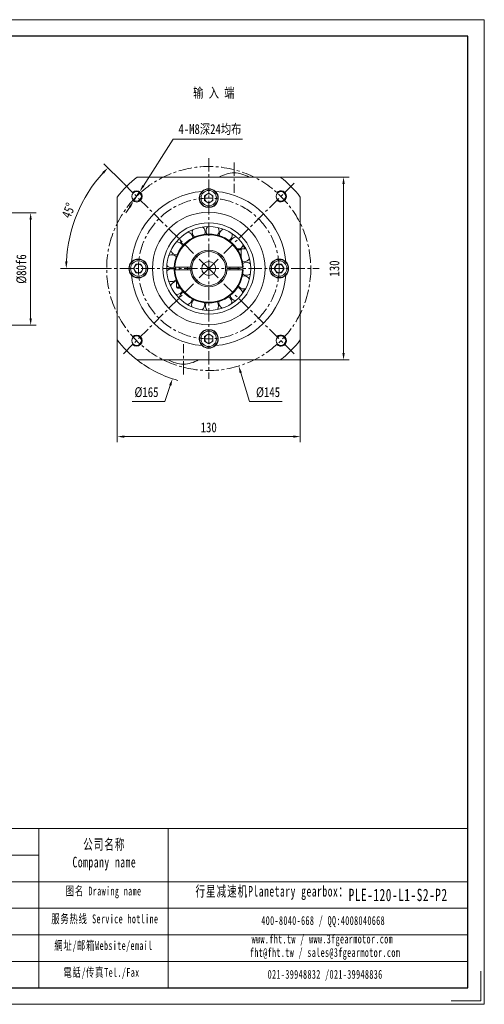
# Model space of a CAD drawing. Header units: millimetres. Extents: x -135 to 854, y -127 to 573.
# Tile 3 of 3: x 524 to 854, y -127 to 573. Entities that reach past the tile are written whole.
import ezdxf

# ---------------------------------------------------------------- set-up
doc = ezdxf.new("R2010")
doc.units = ezdxf.units.MM
doc.header["$LTSCALE"] = 1.5
doc.linetypes.add('CENTER', pattern=[10.16, 6.35, -1.27, 1.27, -1.27])
doc.layers.get('0').update_dxf_attribs({"lineweight": 18})
for name, color, linetype, lineweight in [('3中心线层', 1, 'CENTER', 18), ('7标注层', 4, 'Continuous', 18), ('SLD-0', 7, 'Continuous', 18), ('图框_外框线', 7, 'Continuous', 18)]:
    doc.layers.add(name, color=color, linetype=linetype, lineweight=lineweight)
doc.styles.add('PC_TEXTSTYLE', font='txt', dxfattribs={"width": 0.8})
doc.styles.add('TH_GBDIM', font='txt', dxfattribs={"width": 0.8})
doc.styles.add('标准', font='txt', dxfattribs={"width": 0.667})
doc.dimstyles.new('TH_GBDIM', dxfattribs={"dimscale": 2, "dimtxt": 3.5, "dimasz": 2.5, "dimexe": 2, "dimexo": 0, "dimgap": 1.5, "dimtad": 1, "dimdec": 1, "dimdsep": 46, "dimtxsty": 'TH_GBDIM', "dimcen": 2.5, "dimdle": 5, "dimclrd": 4, "dimclre": 4, "dimclrt": 3, "dimadec": 0, "dimazin": 2, "dimtfac": 0.714286, "dimtdec": 1, "dimtmove": 0, "dimatfit": 3, "dimfxl": 1, "dimtolj": 1, "dimarcsym": 0})

# ---------------------------------------------------------------- blocks, each defined once
blk = doc.blocks.new('*X17')
at = {"layer": '7标注层', "transparency": 16777216}
for points in [[(611.38, 455.28), (612.78, 454.39), (609.38, 450.62)], [(601.67, 440.12), (603.08, 439.22), (605.07, 443.88)]]:
    blk.add_hatch(color=4, dxfattribs=at).paths.add_polyline_path(points, flags=0)
at = {"layer": '7标注层', "color": 4, "transparency": 16777216}
for p, q in [((633.26, 487.94), (612.08, 454.83)), ((682.36, 487.94), (633.26, 487.94)), ((605.07, 443.88), (609.38, 450.62)), ((602.37, 439.67), (599.68, 435.46))]:
    blk.add_line(p, q, dxfattribs=at)
at = {"layer": '7标注层', "color": 3, "transparency": 16777216, "insert": (659.31, 494.71), "char_height": 7, "width": 94.2044, "attachment_point": 5, "style": 'TH_GBDIM'}
blk.add_mtext('4-M8深24均布', dxfattribs=at)
blk = doc.blocks.new('*X18')
at = {"layer": '7标注层', "transparency": 16777216}
for points in [[(753.43, 455.99), (755.09, 455.99), (754.26, 460.99)], [(753.43, 335.99), (755.09, 335.99), (754.26, 330.99)]]:
    blk.add_hatch(color=4, dxfattribs=at).paths.add_polyline_path(points, flags=0)
at = {"layer": '7标注层', "color": 4, "transparency": 16777216}
for p, q in [((709.3, 460.99), (758.26, 460.99)), ((754.26, 335.99), (754.26, 455.99)), ((709.3, 330.99), (758.26, 330.99))]:
    blk.add_line(p, q, dxfattribs=at)
at = {"layer": '7标注层', "color": 3, "transparency": 16777216, "insert": (747.76, 395.99), "char_height": 7, "width": 21.28, "attachment_point": 5, "rotation": 90, "style": 'TH_GBDIM'}
blk.add_mtext('130', dxfattribs=at)
blk = doc.blocks.new('*X19')
at = {"layer": '7标注层', "transparency": 16777216}
blk.add_hatch(color=4, dxfattribs=at).paths.add_polyline_path([(630.36, 313.13), (631.94, 312.61), (632.71, 317.62)], flags=0)
at = {"layer": '7标注层', "color": 4, "transparency": 16777216}
for p, q in [((658.49, 390.99), (658.49, 400.99)), ((653.49, 395.99), (663.49, 395.99)), ((627.4, 301.47), (631.15, 312.87)), ((604.14, 301.47), (627.4, 301.47))]:
    blk.add_line(p, q, dxfattribs=at)
blk.add_arc((658.49, 395.99), 82.5, 231.98772, 254.57158, dxfattribs=at)
at = {"layer": '7标注层', "color": 3, "transparency": 16777216, "insert": (614.27, 307.97), "char_height": 7, "width": 30.5511, "attachment_point": 5, "style": 'TH_GBDIM'}
blk.add_mtext('%%C165', dxfattribs=at)
blk = doc.blocks.new('*X20')
at = {"layer": '7标注层', "transparency": 16777216}
for points in [[(598.49, 277.34), (598.49, 275.68), (593.49, 276.51)], [(718.49, 277.34), (718.49, 275.68), (723.49, 276.51)]]:
    blk.add_hatch(color=4, dxfattribs=at).paths.add_polyline_path(points, flags=0)
at = {"layer": '7标注层', "color": 4, "transparency": 16777216}
for p, q in [((593.49, 345.18), (593.49, 272.51)), ((723.49, 345.18), (723.49, 272.51)), ((598.49, 276.51), (718.49, 276.51))]:
    blk.add_line(p, q, dxfattribs=at)
at = {"layer": '7标注层', "color": 3, "transparency": 16777216, "insert": (658.49, 283.01), "char_height": 7, "width": 21.28, "attachment_point": 5, "style": 'TH_GBDIM'}
blk.add_mtext('130', dxfattribs=at)
blk = doc.blocks.new('*X23')
at = {"layer": '7标注层', "transparency": 16777216}
for points in [[(531.15, 430.6), (532.82, 430.6), (531.98, 435.6)], [(531.15, 360.6), (532.82, 360.6), (531.98, 355.6)]]:
    blk.add_hatch(color=4, dxfattribs=at).paths.add_polyline_path(points, flags=0)
at = {"layer": '7标注层', "color": 4, "transparency": 16777216}
for p, q in [((422.67, 435.6), (535.98, 435.6)), ((531.98, 430.6), (531.98, 360.6)), ((422.67, 355.6), (535.98, 355.6))]:
    blk.add_line(p, q, dxfattribs=at)
at = {"layer": '7标注层', "color": 3, "transparency": 16777216, "insert": (525.48, 395.6), "char_height": 7, "width": 38.64, "attachment_point": 5, "rotation": 90, "style": 'TH_GBDIM'}
blk.add_mtext('%%C80f6', dxfattribs=at)
blk = doc.blocks.new('*X24')
at = {"layer": '7标注层', "transparency": 16777216}
blk.add_hatch(color=4, dxfattribs=at).paths.add_polyline_path([(682.01, 322.14), (680.42, 321.65), (679.75, 326.68)], flags=0)
at = {"layer": '7标注层', "color": 4, "transparency": 16777216}
for p, q in [((658.49, 390.99), (658.49, 400.99)), ((653.49, 395.99), (663.49, 395.99)), ((687.48, 301.47), (681.22, 321.9)), ((710.75, 301.47), (687.48, 301.47))]:
    blk.add_line(p, q, dxfattribs=at)
at = {"layer": '7标注层', "color": 3, "transparency": 16777216, "insert": (700.61, 307.97), "char_height": 7, "width": 30.5511, "attachment_point": 5, "style": 'TH_GBDIM'}
blk.add_mtext('%%C145', dxfattribs=at)
blk = doc.blocks.new('*X25')
at = {"transparency": 16777216}
for points in [[(582.84, 464.54), (584.05, 463.39), (586.89, 467.59)], [(558.19, 400.97), (556.52, 401.01), (557.23, 395.99)]]:
    blk.add_hatch(color=4, dxfattribs=at).paths.add_polyline_path(points, flags=0)
at = {"color": 4, "transparency": 16777216}
for p, q in [((597.69, 456.79), (584.06, 470.42)), ((579.99, 395.99), (553.23, 395.99))]:
    blk.add_line(p, q, dxfattribs=at)
blk.add_arc((658.49, 395.99), 101.26, 137.82949, 177.17051, dxfattribs=at)
at = {"color": 3, "transparency": 16777216, "insert": (558.94, 437.23), "char_height": 7, "width": 21.6051, "attachment_point": 5, "rotation": 67.5, "style": 'TH_GBDIM'}
blk.add_mtext('45%%D', dxfattribs=at)

msp = doc.modelspace()

# ---------------------------------------------------------------- linework, layer by layer
at = {"color": 7, "linetype": 'Continuous', "lineweight": 15}
for p, q in [((709.297029, 460.988705), (607.685021, 460.988705)), ((655.491026, 447.720759), (658.491026, 449.45281)), ((658.491026, 449.45281), (661.491025, 447.720759)), ((593.491027, 446.794711), (593.491027, 345.182706)), ((655.491026, 444.256656), (655.491026, 447.720759)), ((658.491026, 442.524605), (655.491026, 444.256656)), ((661.491025, 444.256656), (658.491026, 442.524605)), ((661.491025, 447.720759), (661.491025, 444.256656)), ((723.491026, 345.182706), (723.491026, 446.794711)), ((678.596993, 409.988708), (680.741025, 409.988708)), ((681.491026, 409.238708), (679.098972, 409.238708)), ((681.491026, 409.238708), (681.491026, 404.42968)), ((605.026924, 395.988708), (606.758976, 398.988708)), ((606.758976, 398.988708), (610.223077, 398.988708)), ((610.223077, 398.988708), (611.955128, 395.988708)), ((635.821097, 405.620343), (635.964149, 405.621455)), ((705.026922, 395.988708), (706.758974, 398.988708)), ((706.758974, 398.988708), (710.223076, 398.988708)), ((710.223076, 398.988708), (711.955128, 395.988708)), ((606.758976, 392.988708), (605.026924, 395.988708)), ((610.223077, 392.988708), (606.758976, 392.988708)), ((611.955128, 395.988708), (610.223077, 392.988708)), ((645.529544, 396.988708), (634.511868, 396.988708)), ((634.511868, 394.988708), (645.529544, 394.988708)), ((637.491026, 396.988708), (637.491026, 394.988708)), ((643.491025, 396.988708), (643.491025, 394.988708)), ((682.470181, 396.988708), (671.452509, 396.988708)), ((671.452509, 394.988708), (682.470181, 394.988708)), ((673.491025, 396.988708), (673.491025, 394.988708)), ((679.491026, 396.988708), (679.491026, 394.988708)), ((706.758974, 392.988708), (705.026922, 395.988708)), ((710.223076, 392.988708), (706.758974, 392.988708)), ((711.955128, 395.988708), (710.223076, 392.988708)), ((635.491026, 387.547736), (635.491026, 382.738708)), ((635.491026, 382.738708), (637.883078, 382.738708)), ((638.385056, 381.988708), (636.241026, 381.988708)), ((635.085079, 377.490344), (635.604566, 377.457055)), ((655.491026, 347.720758), (658.491026, 349.452809)), ((655.491026, 344.256659), (655.491026, 347.720758)), ((658.491026, 342.524607), (655.491026, 344.256659)), ((658.491026, 349.452809), (661.491025, 347.720758)), ((661.491025, 344.256659), (658.491026, 342.524607)), ((661.491025, 347.720758), (661.491025, 344.256659)), ((607.685021, 330.988709), (709.297029, 330.988709))]:
    msp.add_line(p, q, dxfattribs=at)
for points in [[(682.483469, 400.949819), (682.815035, 400.887107), (683.472657, 400.835003)], [(634.843286, 395.042383), (634.826825, 395.647076), (634.845495, 396.988708)], [(682.136556, 396.988708), (682.147176, 395.283259), (682.136556, 394.988708)]]:
    msp.add_lwpolyline(points, dxfattribs=at)
for centre, radius in [((607.225784, 447.25395), 3.4), ((658.491026, 445.988708), 6.5), ((658.491026, 445.988708), 5.5), ((709.756267, 447.25395), 3.4), ((658.491026, 395.988708), 40), ((658.491026, 395.988708), 32.5), ((658.491026, 395.988708), 29.833333), ((608.491026, 395.988708), 6.5), ((608.491026, 395.988708), 5.5), ((658.491026, 395.988708), 5), ((708.491026, 395.988708), 6.5), ((708.491026, 395.988708), 5.5), ((658.491026, 345.988708), 6.5), ((658.491026, 345.988708), 5.5), ((607.225784, 344.723466), 3.4), ((709.756267, 344.723466), 3.4)]:
    msp.add_circle(centre, radius, dxfattribs=at)
for centre, radius, start, end in [((677.666449, 439.016356), 25, 92.694866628, 118.49075525), ((675.315602, 439.016356), 25, 61.50924475, 87.305133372), ((658.491026, 395.988708), 82.5, 128.012279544, 141.987720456), ((658.491026, 395.988708), 82.5, 38.012279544, 51.987720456), ((658.491026, 395.988708), 55, 94.955981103, 175.044018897), ((658.491026, 445.988708), 6.75, 134.742479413, 45.257520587), ((658.491026, 445.988708), 6.75, 45.257520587, 134.742479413), ((658.491026, 445.988708), 3, 120, 180), ((658.491026, 445.988708), 3, 60, 120), ((658.491026, 445.988708), 3, 0, 60), ((658.491026, 395.988708), 55, 4.955981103, 85.044018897), ((658.491026, 445.988708), 3, 180, 240), ((658.491026, 445.988708), 3, 240, 300), ((658.491026, 445.988708), 3, 300, 360), ((658.491026, 395.988708), 24.5, 2.339253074, 177.660746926), ((658.491026, 395.988708), 24, 2.388015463, 177.611984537), ((642.535144, 417.458975), 4.625, 3.081319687, 74.835183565), ((651.368564, 421.773065), 4.625, 157.224985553, 228.978849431), ((651.368564, 421.773065), 4.625, 341.904849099, 53.658712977), ((661.163912, 422.604834), 4.625, 136.048514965, 207.802378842), ((661.163912, 422.604834), 4.625, 320.728378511, 32.482242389), ((670.598272, 419.841949), 4.625, 114.872044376, 186.625908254), ((670.598272, 419.841949), 4.625, 299.551907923, 11.305771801), ((635.856655, 410.245206), 4.625, 24.257790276, 96.011654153), ((642.535144, 417.458975), 4.625, 178.401456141, 250.155320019), ((678.397481, 413.85755), 4.625, 93.695573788, 165.449437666), ((678.397481, 413.85755), 4.625, 302.818793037, 350.129301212), ((635.856655, 410.245206), 4.625, 199.577926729, 269.559496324), ((658.491026, 395.988708), 13, 4.411725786, 175.588274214), ((658.491026, 395.988708), 12, 4.780191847, 175.219808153), ((680.741026, 409.238708), 0.75, 0, 90), ((683.508213, 405.459866), 4.625, 72.5191032, 117.000318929), ((658.491026, 395.988708), 29.36, 28.548214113, 34.100190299), ((608.491026, 395.988708), 6.75, 135.257520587, 224.742479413), ((608.491026, 395.988708), 6.75, 224.742479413, 135.257520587), ((608.491026, 395.988708), 3, 90, 150), ((608.491026, 395.988708), 3, 30, 90), ((632.235062, 401.106019), 4.625, 45.434260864, 117.188124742), ((685.240235, 395.78305), 4.625, 51.342632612, 123.09649649), ((683.508213, 405.459866), 4.625, 269.559496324, 328.952830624), ((708.491026, 395.988708), 6.75, 44.742479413, 315.257520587), ((708.491026, 395.988708), 3, 90, 150), ((708.491026, 395.988708), 3, 30, 90), ((708.491026, 395.988708), 6.75, 315.257520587, 44.742479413), ((608.491026, 395.988708), 3, 150, 210), ((608.491026, 395.988708), 3, 210, 270), ((608.491026, 395.988708), 3, 270, 330), ((608.491026, 395.988708), 3, 330, 30), ((632.159483, 391.27571), 4.625, 54.529632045, 138.36459533), ((632.235062, 401.106019), 4.625, 220.754397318, 269.559496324), ((632.235062, 401.106019), 4.625, 269.559496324, 295.9672607), ((658.491026, 395.988708), 24.5, 182.339253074, 357.660746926), ((658.491026, 395.988708), 24, 182.388015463, 357.611984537), ((658.491026, 395.988708), 13, 184.411725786, 355.588274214), ((658.491026, 395.988708), 12, 175.219808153, 184.780191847), ((658.491026, 395.988708), 12, 184.780191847, 355.219808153), ((658.491026, 395.988708), 12, 355.219808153, 4.780191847), ((685.240235, 395.78305), 4.625, 236.022496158, 269.559496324), ((685.240235, 395.78305), 4.625, 269.559496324, 307.776360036), ((708.491026, 395.988708), 3, 150, 210), ((708.491026, 395.988708), 3, 210, 270), ((708.491026, 395.988708), 3, 270, 330), ((708.491026, 395.988708), 3, 330, 30), ((658.491026, 395.988708), 55, 184.955981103, 265.044018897), ((632.159483, 391.27571), 4.625, 241.930867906, 269.559496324), ((635.640124, 382.081918), 4.625, 91.847394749, 159.541065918), ((632.159483, 391.27571), 4.625, 269.559496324, 313.684731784), ((658.491026, 395.988708), 55, 274.955981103, 355.044018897), ((683.359628, 386.134008), 4.625, 30.166162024, 101.920025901), ((636.241026, 382.738708), 0.75, 180, 270), ((635.640124, 382.081918), 4.625, 269.559496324, 334.861202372), ((642.206907, 374.766315), 4.625, 108.963672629, 180.717536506), ((678.120379, 377.815899), 4.625, 8.989691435, 80.743555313), ((683.359628, 386.134008), 4.625, 214.84602557, 269.559496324), ((658.491026, 395.988708), 29.36, 325.018802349, 330.570778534), ((683.359628, 386.134008), 4.625, 269.559496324, 286.599889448), ((642.206907, 374.766315), 4.625, 284.283809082, 356.03767296), ((650.972949, 370.316914), 4.625, 130.140143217, 201.894007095), ((650.972949, 370.316914), 4.625, 305.460279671, 17.214143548), ((660.75435, 369.33463), 4.625, 151.316613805, 223.070477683), ((660.75435, 369.33463), 4.625, 326.636750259, 38.390614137), ((670.230076, 371.952128), 4.625, 172.493084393, 244.246948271), ((670.230076, 371.952128), 4.625, 347.813220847, 59.567084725), ((678.120379, 377.815899), 4.625, 193.669554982, 265.423418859), ((658.491026, 345.988708), 6.75, 314.742479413, 225.257520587), ((658.491026, 395.988708), 82.5, 218.012279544, 231.987720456), ((658.491026, 345.988708), 3, 120, 180), ((658.491026, 345.988708), 3, 180, 240), ((658.491026, 345.988708), 3, 60, 120), ((658.491026, 345.988708), 3, 240, 300), ((658.491026, 345.988708), 3, 0, 60), ((658.491026, 345.988708), 3, 300, 360), ((658.491026, 395.988708), 82.5, 308.012279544, 321.987720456), ((658.491026, 345.988708), 6.75, 225.257520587, 314.742479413), ((641.666449, 352.96106), 25, 241.50924475, 267.305133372), ((639.315602, 352.96106), 25, 272.694866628, 298.49075525)]:
    msp.add_arc(centre, radius, start, end, dxfattribs=at)
at = {"color": 4}
for centre, start, end in [((607.225784, 447.25395), 226.580773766, 135), ((709.756267, 447.25395), 222.742597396, 136.580773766), ((607.225784, 344.723466), 225, 133.419226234), ((709.756267, 344.723466), 223.419226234, 135)]:
    msp.add_arc(centre, 4, start, end, dxfattribs=at)
at = {"color": 7, "linetype": 'Continuous', "lineweight": 15}
for points in [[(634.511868, 396.988708), (634.011442, 396.988708)], [(634.011442, 394.988708), (634.511868, 394.988708)], [(645.529544, 394.988708), (646.532765, 394.988708)], [(671.452509, 396.988708), (670.449288, 396.988708)], [(682.970607, 396.988708), (682.470181, 396.988708)], [(682.470181, 394.988708), (682.970607, 394.988708)]]:
    msp.add_open_spline(points, degree=1, dxfattribs=at)
for points, knots in [([(646.532765, 396.988708), (646.270763, 396.988708), (645.936329, 396.988708), (645.601962, 396.988708), (645.529544, 396.988708)], [0, 0, 0, 0, 0.7859431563, 1.0032206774, 1.0032206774, 1.0032206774, 1.0032206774]), ([(670.449288, 394.988708), (670.71129, 394.988708), (671.045724, 394.988708), (671.380091, 394.988708), (671.452509, 394.988708)], [0, 0, 0, 0, 0.7859429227, 1.0032206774, 1.0032206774, 1.0032206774, 1.0032206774])]:
    msp.add_open_spline(points, degree=3, knots=knots, dxfattribs=at)
at = {"layer": '3中心线层'}
for p, q in [((658.491026, 474.488708), (658.491026, 317.488708)), ((676.491026, 471.425295), (676.491026, 449.708605)), ((658.491026, 395.988708), (597.685222, 456.794512)), ((658.491026, 395.988708), (719.296829, 456.794512)), ((579.991026, 395.988708), (736.991026, 395.988708)), ((658.491026, 395.988708), (597.685222, 335.182904)), ((658.491026, 395.988708), (719.296829, 335.182904)), ((640.491026, 320.552121), (640.491026, 342.268811))]:
    msp.add_line(p, q, dxfattribs=at)
for radius in [72.5, 50]:
    msp.add_circle((658.491026, 395.988708), radius, dxfattribs=at)
at = {"layer": '图框_外框线'}
for p, q in [((-48.041284, -2.12037), (842.444931, -2.12037)), ((537.767275, -2.12037), (537.767275, -115.228509)), ((629.712162, -2.12037), (629.712162, -115.228509)), ((37.295729, -20.992507), (537.767275, -20.992507)), ((-48.041284, -39.864644), (842.444931, -39.864644)), ((37.295729, -58.736781), (842.444931, -58.736781)), ((37.295729, -77.608919), (842.444931, -77.608919)), ((37.295729, -96.481056), (842.444931, -96.481056))]:
    msp.add_line(p, q, dxfattribs=at)
at = {"layer": '图框_外框线', "color": 3}
msp.add_lwpolyline([(-135.465562, -127.010563), (854.226985, -127.010563), (854.226985, 572.843452), (-135.465562, 572.843452)], close=True, dxfattribs=at)
at = {"layer": '图框_外框线', "color": 3, "lineweight": 25}
msp.add_lwpolyline([(-76.555291, -115.228509), (842.444931, -115.228509), (842.444931, 561.061398), (-76.555291, 561.061398)], close=True, dxfattribs=at)
at = {"layer": '图框_外框线', "color": 3}
msp.add_lwpolyline([(851.870574, -103.446455), (851.870574, -124.654152), (830.662877, -124.654152)], dxfattribs=at)

# ---------------------------------------------------------------- texts
at = {"color": 3, "insert": (647.360527, 524.408406), "char_height": 7, "width": 62.00143199, "attachment_point": 1, "style": 'PC_TEXTSTYLE'}
msp.add_mtext('输 入 端', dxfattribs=at)
at = {"layer": 'SLD-0', "color": 1, "attachment_point": 2, "style": '标准'}
for s, insert, char_height, width in [('\\T1.1;公司名称\\PCompany name', (584.322865, -9.570725), 7.54885488, 97.73410093), ('\\T1.1;  行星减速机Planetary gearbox：', (699.780089, -42.858204), 7.54885488, 118.72567246), ('\\T1.1;图名 Drawing name', (583.806866, -43.343455), 6.2907124, 80.44993517), ('\\T1.1;\\pxt5;PLE-120-L1-S2-P2', (793.04296, -44.862459), 8.80699736, 82.65576031), ('\\T1.1;服务热线 Service hotline', (584.698931, -63.124472), 6.2907124, 89.62895639), ('\\T1.1;400-8040-668 / QQ:4008040668', (739.767373, -64.326482), 6.2907124, 183.15666599), ('\\T1.1;www.fht.tw / www.3fgearmotor.com ', (739.187336, -77.429189), 6.2907124, 183.36284974), ('\\T1.1;網址/邮箱Website/email', (583.719408, -82.077405), 6.2907124, 93.29530737), ('\\T1.1;\\pxt12;fht@fht.tw / sales@3fgearmotor.com ', (741.104493, -87.008279), 6.2907124, 183.36284974), ('\\T1.1;電話/传真Tel./Fax', (582.310008, -101.178105), 6.2907124, 94.41737648), ('\\T1.1;021-39948832 /021-39948836 ', (741.170271, -102.553522), 6.2907124, 140.01140668)]:
    msp.add_mtext(s, dxfattribs=dict(at, insert=insert, char_height=char_height, width=width))

# ---------------------------------------------------------------- dimensions: what is measured, and where the dimension line sits
dim = msp.add_angular_dim_2l(base=(564.94115, 434.738335), line1=((579.991026, 395.988708), (736.991026, 395.988708)), line2=((658.491026, 395.988708), (597.685222, 456.794512)), dimstyle='TH_GBDIM', override={"dimtad": 1, "dimtih": 0, "dimtoh": 0, "dimsah": 1, "dimtdec": 0, "dimtzin": 8})
dim.commit()
dim.dimension.update_dxf_attribs({"geometry": '*X25', "text_midpoint": (558.935933, 437.225778)})
at = {"layer": '7标注层'}
dim = msp.add_diameter_dim_2p(p1=(605.069533, 443.884887), p2=(609.382035, 450.623012), text='4-M8深24均布', dimstyle='TH_GBDIM', override={"dimtoh": 1, "dimdec": 0, "dimpost": '%%C<>', "dimsah": 1, "dimtzin": 0}, dxfattribs=at)
dim.commit()
dim.dimension.update_dxf_attribs({"geometry": '*X17', "text_midpoint": (633.263849, 487.937469), "dimtype": 163})
for p1, p2, override, picture, middle in [((684.267406, 474.358525), (632.714646, 317.618891), {"dimtih": 1, "dimtoh": 1, "dimdec": 5, "dimpost": '%%C<>', "dimsah": 1, "dimtofl": 0, "dimtzin": 0}, '*X19', (629.541044, 307.969959)), ((637.232411, 465.30192), (679.74964, 326.675496), {"dimtih": 1, "dimtoh": 1, "dimpost": '%%C<>', "dimsah": 1, "dimtofl": 0, "dimtzin": 0}, '*X24', (687.480271, 301.469959))]:
    dim = msp.add_diameter_dim_2p(p1=p1, p2=p2, dimstyle='TH_GBDIM', override=override, dxfattribs=at)
    dim.commit()
    dim.dimension.update_dxf_attribs({"geometry": picture, "text_midpoint": middle, "dimtype": 163})
dim = msp.add_linear_dim(base=(754.261422, 460.988708), p1=(709.297029, 330.988708), p2=(709.297029, 460.988708), angle=90, dimstyle='TH_GBDIM', override={"dimdec": 5, "dimsah": 1, "dimtzin": 0}, dxfattribs=at)
dim.commit()
dim.dimension.update_dxf_attribs({"geometry": '*X18', "text_midpoint": (754.261422, 395.988708), "dimtype": 160})
dim = msp.add_linear_dim(base=(531.982462, 355.595612), p1=(422.667617, 435.595614), p2=(422.667617, 355.595612), angle=90, text='%%C<>f6', dimstyle='TH_GBDIM', override={"dimsah": 1, "dimtzin": 0}, dxfattribs=at)
dim.commit()
dim.dimension.update_dxf_attribs({"geometry": '*X23', "text_midpoint": (525.482462, 395.595613)})
dim = msp.add_linear_dim(base=(723.491024, 276.509301), p1=(593.491026, 345.182704), p2=(723.491024, 345.182704), dimstyle='TH_GBDIM', override={"dimdec": 5, "dimsah": 1, "dimtzin": 0}, dxfattribs=at)
dim.commit()
dim.dimension.update_dxf_attribs({"geometry": '*X20', "text_midpoint": (658.491025, 276.509301), "dimtype": 160})

doc.saveas('drawing.dxf')
